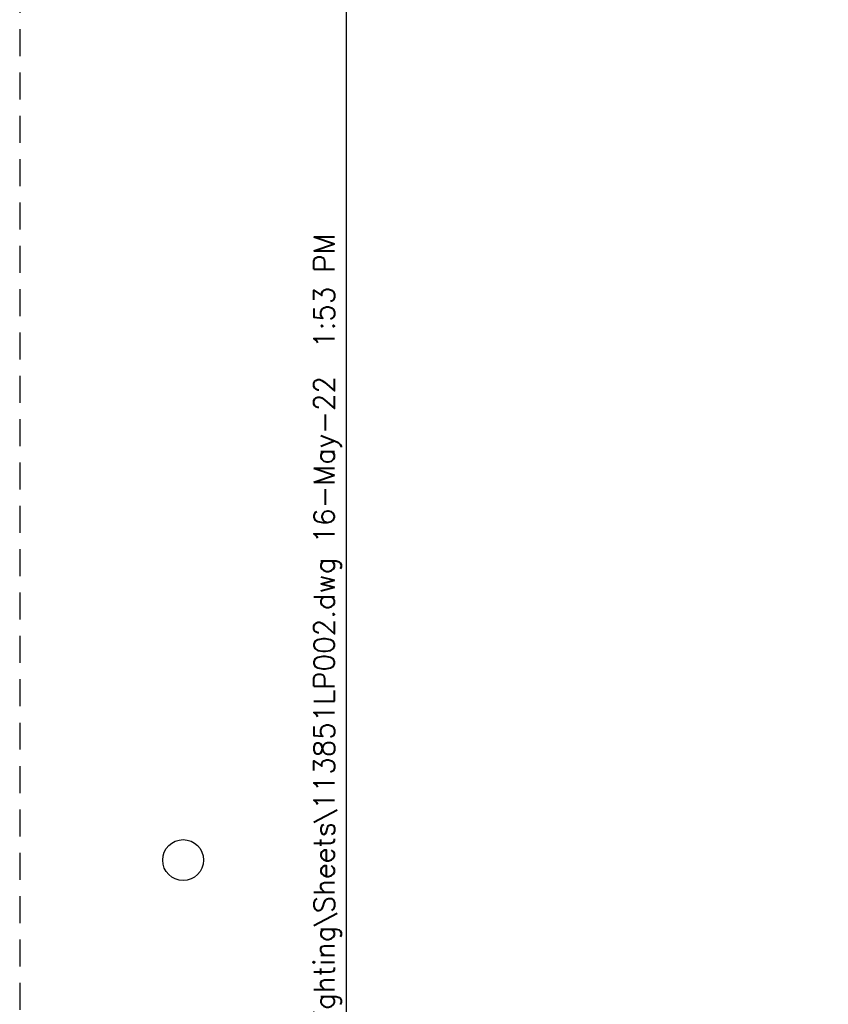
# Paper-space layout '113851LD001' of a CAD drawing. Header units: feet. Extents: x 0 to 34, y 0 to 22.
# Tile 10 of 74: x 0 to 4.9, y 5.9 to 11.9. Entities that reach past the tile are written whole.
import ezdxf
from ezdxf.enums import TextEntityAlignment as Align

# ---------------------------------------------------------------- set-up
doc = ezdxf.new("R2010")
doc.units = ezdxf.units.FT
doc.header["$MEASUREMENT"] = 0
doc.linetypes.add('OhDOT_USTN3', pattern=[0.22, 0.165, -0.055])
for name, color, linetype in [('SH_Border', 7, 'Continuous'), ('SH_Cut_Line', 7, 'OhDOT_USTN3'), ('SH_Data', 7, 'Continuous')]:
    doc.layers.add(name, color=color, linetype=linetype)
doc.styles.add('DwgStamp', font='romans.shx')
doc.styles.add('Font 70-Main Title', font='txt', dxfattribs={"width": 1.15, "height": 0.25})
doc.styles.add('Straight-Normal', font='font30.shx', dxfattribs={"height": 0.14})
doc.styles.add('Straight-Sub Title', font='font30.shx', dxfattribs={"height": 0.17})

# ---------------------------------------------------------------- blocks, each defined once
blk = doc.blocks.new('BLKWO')
at = {"layer": 'SH_Border', "color": 7, "linetype": 'Continuous', "flags": 128}
blk.add_lwpolyline([(2, 21.5), (33.5, 21.5), (33.5, 0.5), (2, 0.5), (2, 21.5)], close=True, dxfattribs=at)
at = {"layer": 'SH_Border', "color": 7, "linetype": 'Continuous'}
blk.add_circle((1, 6.75), 0.125, dxfattribs=at)
at = {"layer": 'SH_Cut_Line', "color": 7, "linetype": 'OhDOT_USTN3', "flags": 128}
blk.add_lwpolyline([(0, 0), (34, 0), (34, 22), (0, 22), (0, 0)], close=True, dxfattribs=at)
at = {"layer": 'SH_Border', "color": 7, "linetype": 'Continuous', "style": 'DwgStamp'}
blk.add_text('F:\\Projects\\694701\\05_deliverables\\Drawings\\113851\\Design\\Lighting\\Sheets\\113851LP002.dwg 16-May-22  1:53 PM', height=0.125, rotation=90, dxfattribs=at).set_placement((1.925, 0.5))
at = {"layer": 'SH_Data', "style": 'Straight-Normal'}
for tag, p in [('CALCULATED', (32.9892, 21.0203)), ('CHECKED', (33.4892, 21.0203))]:
    blk.add_attdef(tag, text='', height=0.14, rotation=90, dxfattribs=at).set_placement(p, align=Align.BOTTOM_CENTER)
at = {"layer": 'SH_Data', "style": 'Font 70-Main Title', "width": 1.15}
for tag, p in [('TITLEAREA2M', (33, 13.2917)), ('TITLEAREA1', (33, 3.7917))]:
    blk.add_attdef(tag, text='', height=0.25, rotation=90, dxfattribs=at).set_placement(p, align=Align.MIDDLE_CENTER)
at = {"layer": 'SH_Data', "style": 'Straight-Sub Title'}
for tag, p in [('SHEETNO', (33.0203, 1.0031)), ('SHEETTOTAL', (33.0203, 0.6634))]:
    blk.add_attdef(tag, text='', height=0.17, dxfattribs=at).set_placement(p, align=Align.BOTTOM_CENTER)

psp = doc.layouts.new('113851LD001')

# ---------------------------------------------------------------- block references
psp.add_blockref('BLKWO', (0, 0))

doc.saveas('drawing.dxf')
